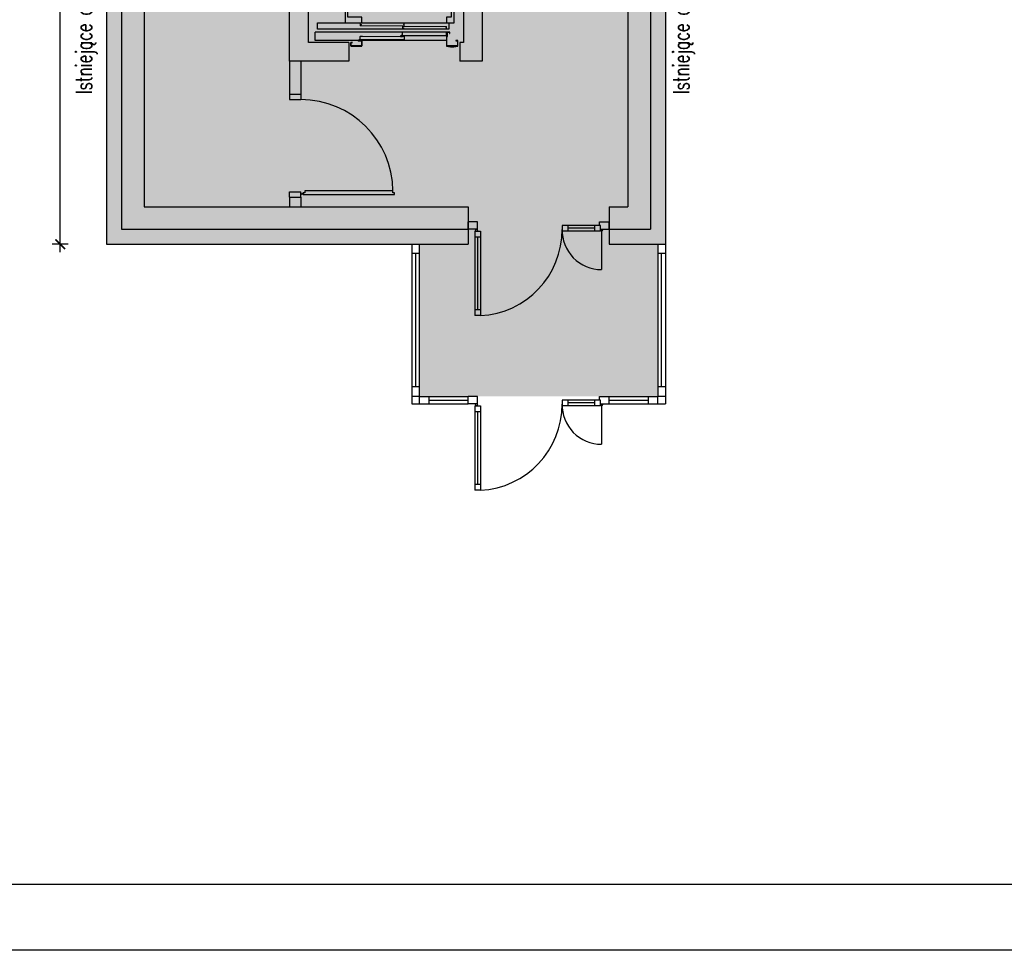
# Model space of a CAD drawing. Header units: millimetres. Extents: x 31969 to 285678, y -69766 to -1123.
# Tile 23 of 102: x 142909 to 143957, y -12023 to -11032. Entities that reach past the tile are written whole.
import ezdxf
from ezdxf.enums import TextEntityAlignment as Align
from ezdxf.lldxf.tags import DXFTag

# ---------------------------------------------------------------- set-up
doc = ezdxf.new("R2010")
doc.units = ezdxf.units.MM
for name, color, linetype in [('a-biblioteka', 251, 'Continuous'), ('a-izolacja 1', 3, 'Continuous'), ('a-opis 1', 3, 'Continuous'), ('a-opis 2', 1, 'Continuous'), ('a-stolarka drzwiowa', 3, 'Continuous'), ('a-szkło', 4, 'Continuous'), ('a-szraf', 252, 'Continuous'), ('a-wymiary', 11, 'Continuous'), ('a-ściany istniejące murowane', 6, 'Continuous')]:
    doc.layers.add(name, color=color, linetype=linetype)
doc.styles.add('MAREK', font='simplex.shx')
doc.styles.add('RS01507', font='romans.shx', dxfattribs={"width": 0.7, "height": 0.15})
tags = doc.linetypes.add('DASHED', pattern=[0.75, 0.5, -0.25]).pattern_tags.tags
tags[6:7] = [DXFTag(74, 4), DXFTag(75, 0), DXFTag(340, '0'), DXFTag(46, 1.0), DXFTag(50, 0.0), DXFTag(44, 0.0), DXFTag(45, 0.0)]
tags[4:5] = [DXFTag(74, 4), DXFTag(75, 0), DXFTag(340, '0'), DXFTag(46, 1.0), DXFTag(50, 0.0), DXFTag(44, 0.0), DXFTag(45, 0.0)]
doc.dimstyles.new('MAREK', dxfattribs={"dimscale": 0.85, "dimtxt": 17, "dimasz": 12, "dimexe": 10, "dimexo": 0.625, "dimgap": 5, "dimtad": 1, "dimdec": 1, "dimdsep": 46, "dimtxsty": 'MAREK', "dimblk1": 'ARCHTICK', "dimblk2": 'ARCHTICK', "dimsah": 1, "dimcen": 2.5, "dimdle": 10, "dimadec": 0, "dimazin": 0, "dimtfac": 1, "dimtdec": 1, "dimtmove": 1, "dimatfit": 3, "dimldrblk": 'ARCHTICK', "dimfxl": 0, "dimtolj": 1, "dimtzin": 0, "dimarcsym": 0})

# ---------------------------------------------------------------- blocks, each defined once
blk = doc.blocks.new('_ARCHTICK')
at = {"color": 0, "linetype": 'ByBlock', "const_width": 0.15}
blk.add_lwpolyline([(-0.5, -0.5), (0.5, 0.5)], dxfattribs=at)
blk = doc.blocks.new('*D46')
at = {"layer": 'a-wymiary', "color": 0, "lineweight": -2, "ltscale": 100}
for p, q in [((142951.9, -11279.6), (142951.9, -10666.6)), ((142960.4, -10675.1), (142943.4, -10675.1)), ((142960.4, -11271.1), (142943.4, -11271.1))]:
    blk.add_line(p, q, dxfattribs=at)
at = {"layer": 'DEFPOINTS', "color": 0, "ltscale": 100}
for p in [(142951.9, -10675.1), (143001.1, -10675.1), (143001.1, -11271.1)]:
    blk.add_point(p, dxfattribs=at)
at = {"layer": 'a-wymiary', "color": 0, "lineweight": -2, "ltscale": 100, "xscale": 10.2, "yscale": 10.2, "zscale": 10.2}
for p, rotation in [((142951.9, -10675.1), 90), ((142951.9, -11271.1), 270)]:
    blk.add_blockref('_ARCHTICK', p, dxfattribs=dict(at, rotation=rotation))
at = {"layer": 'a-wymiary', "color": 0, "ltscale": 100, "insert": (142940.4, -10973.1), "char_height": 14.45, "attachment_point": 5, "rotation": 90, "style": 'MAREK'}
blk.add_mtext('\\A1;596', dxfattribs=at)

msp = doc.modelspace()

# ---------------------------------------------------------------- hatches: boundary and pattern name
at = {"layer": 'a-szraf', "ltscale": 0.9}
h = msp.add_hatch(color=254, dxfattribs=at)
h.dxf.hatch_style = 1
h.paths.add_polyline_path([(143596.07, -10385.1), (143596.07, -10361.1), (143596.07, -10351.1), (143541.07, -10351.1), (143541.07, -10360.1), (143246.07, -10360.1), (143246.07, -10402.1), (143256.07, -10402.1), (143256.07, -10416.1), (143266.07, -10416.1), (143266.07, -10402.1), (143541.07, -10402.1), (143555.07, -10402.1), (143555.07, -10619.1), (142992.53, -10619.1), (142992.53, -10660.1), (143017.07, -10660.1), (143017.07, -11255.1), (143386.07, -11255.1), (143386.07, -11247.1), (143386.07, -11231.1), (143041.07, -11231.1), (143041.07, -10687.1), (143556.07, -10687.1), (143556.07, -11231.1), (143536.07, -11231.1), (143536.07, -11255.1), (143580.07, -11255.1), (143580.07, -10660.1), (143596.07, -10660.1)])
h.paths.add_polyline_path([(143611.07, -10385.1), (143596.07, -10385.1), (143596.07, -10660.1), (143580.07, -10660.1), (143580.07, -11255.1), (143536.07, -11255.1), (143536.07, -11271.1), (143596.07, -11271.1), (143596.07, -10675.1), (143611.07, -10675.1)])
h.paths.add_polyline_path([(143611.07, -10351.1), (143596.07, -10351.1), (143596.07, -10361.1), (143611.07, -10361.1)])
h.paths.add_polyline_path([(143017.07, -10660.1), (142992.53, -10660.1), (142992.53, -10675.1), (143001.07, -10675.1), (143001.07, -11271.1), (143386.07, -11271.1), (143386.07, -11255.1), (143017.07, -11255.1)])
h.paths.add_polyline_path([(143259.07, -11056.1), (143216.07, -11056.1), (143216.07, -10862.1), (143381.07, -10862.1), (143381.07, -11056.1), (143377.07, -11056.1), (143377.07, -11076.1), (143401.07, -11076.1), (143401.07, -10842.1), (143196.07, -10842.1), (143196.07, -11076.1), (143259.07, -11076.1)], flags=17)
h.paths.add_polyline_path([(143208.07, -11076.1), (143196.07, -11076.1), (143196.07, -11111.1), (143208.07, -11111.1)], flags=17)
h.paths.add_polyline_path([(143208.07, -11221.1), (143196.07, -11221.1), (143196.07, -11231.1), (143208.07, -11231.1)], flags=17)
h.paths.add_polyline_path([(142951.03, -10660.1), (142831.07, -10660.1), (142831.07, -10675.1), (142946.61, -10675.1), (142951.03, -10668.95)])
h.paths.add_polyline_path([(142951.03, -10619.1), (142921.07, -10619.1), (142921.07, -10605.1), (142921.07, -10524.1), (142879.07, -10524.1), (142879.07, -10605.1), (142831.07, -10605.1), (142831.07, -10660.1), (142951.03, -10660.1)])
h.paths.add_polyline_path([(142951.03, -10605.1), (142921.07, -10605.1), (142921.07, -10619.1), (142951.03, -10619.1)], flags=17)
h.paths.add_polyline_path([(142971.78, -10605.1), (142951.03, -10605.1), (142959.33, -10619.1), (142971.78, -10619.1)])
h.paths.add_polyline_path([(142951.03, -10605.1), (142951.03, -10619.1), (142959.33, -10619.1)], flags=17)
h.paths.add_polyline_path([(142992.53, -10605.1), (142971.78, -10605.1), (142971.78, -10619.1), (142984.23, -10619.1)])
h.paths.add_polyline_path([(142992.53, -10605.1), (142984.23, -10619.1), (142992.53, -10619.1)], flags=17)
h.paths.add_polyline_path([(142992.53, -10619.1), (142984.23, -10619.1), (142971.78, -10640.1), (142983.64, -10660.1), (142992.53, -10660.1)])
h.paths.add_polyline_path([(142959.33, -10619.1), (142951.03, -10619.1), (142951.03, -10660.1), (142957.4, -10660.1), (142971.78, -10640.1)])
h.paths.add_polyline_path([(142971.78, -10619.1), (142959.33, -10619.1), (142971.78, -10640.1)], flags=17)
h.paths.add_polyline_path([(142984.23, -10619.1), (142971.78, -10619.1), (142971.78, -10640.1)], flags=17)
h.paths.add_polyline_path([(142971.78, -10640.1), (142959.92, -10660.1), (142971.78, -10660.1)], flags=16)
h.paths.add_polyline_path([(142971.78, -10640.1), (142971.78, -10660.1), (142983.64, -10660.1)], flags=17)
h.paths.add_polyline_path([(142983.64, -10660.1), (142971.78, -10660.1), (142971.78, -10675.1), (142992.53, -10675.1)])
h.paths.add_polyline_path([(142971.78, -10660.1), (142959.92, -10660.1), (142951.03, -10675.1), (142971.78, -10675.1)])
h.paths.add_polyline_path([(142992.53, -10660.1), (142983.64, -10660.1), (142992.53, -10675.1)], flags=17)
h.paths.add_polyline_path([(142959.92, -10660.1), (142957.4, -10660.1), (142951.03, -10668.95), (142951.03, -10675.1)], flags=17)
h.paths.add_polyline_path([(142957.4, -10660.1), (142951.03, -10660.1), (142951.03, -10668.95)], flags=16)
h.paths.add_polyline_path([(142971.78, -10640.1), (142957.4, -10660.1), (142959.92, -10660.1)], flags=17)
h.paths.add_polyline_path([(142954.53, -10360.1), (142853.07, -10360.1), (142853.07, -10375.1), (142879.07, -10375.1), (142879.07, -10444.1), (142921.07, -10444.1), (142921.07, -10402.1), (142954.53, -10402.1)])
h.paths.add_polyline_path([(143127.56, -10360.1), (143036.07, -10360.1), (143036.07, -10375.1), (142989.03, -10375.1), (142989.03, -10402.1), (143127.56, -10402.1)])
h.paths.add_polyline_path([(143144.07, -10365.59), (143144.07, -10360.1), (143137.06, -10360.1), (143137.06, -10381.09)], flags=17)
h.paths.add_polyline_path([(143137.06, -10360.1), (143127.56, -10360.1), (143137.06, -10381.1), (143137.06, -10381.09)], flags=17)
h.paths.add_polyline_path([(143127.56, -10360.1), (143127.56, -10402.1), (143137.06, -10381.1)], flags=17)
h.paths.add_polyline_path([(143137.06, -10381.1), (143137.06, -10381.1), (143127.56, -10402.1), (143137.06, -10402.1)], flags=17)
h.paths.add_polyline_path([(143144.07, -10396.6), (143137.06, -10381.1), (143137.06, -10402.1), (143144.07, -10402.1)], flags=17)
h.paths.add_polyline_path([(143144.07, -10365.59), (143137.06, -10381.09), (143137.06, -10381.1), (143144.07, -10396.6)], flags=17)
h.paths.add_polyline_path([(142989.03, -10375.1), (142976.71, -10375.1), (142971.78, -10381.1), (142989.03, -10402.1)])
h.paths.add_polyline_path([(142976.71, -10375.1), (142971.78, -10375.1), (142971.78, -10381.1)], flags=17)
h.paths.add_polyline_path([(142971.78, -10375.1), (142966.85, -10375.1), (142971.78, -10381.1)], flags=17)
h.paths.add_polyline_path([(142966.85, -10375.1), (142966.07, -10375.1), (142966.07, -10374.15), (142954.53, -10360.1), (142954.53, -10402.1), (142971.78, -10381.1)])
h.paths.add_polyline_path([(142966.07, -10360.1), (142954.53, -10360.1), (142966.07, -10374.15)], flags=17)
h.paths.add_polyline_path([(142971.78, -10381.1), (142954.53, -10402.1), (142971.78, -10402.1)], flags=17)
h.paths.add_polyline_path([(142971.78, -10381.1), (142971.78, -10402.1), (142989.03, -10402.1)], flags=17)
h.paths.add_polyline_path([(142741.07, -10396.7), (142726.07, -10396.7), (142726.07, -10605.1), (142630.86, -10605.1), (142630.86, -10660.1), (142741.07, -10660.1), (142741.07, -10605.1)])
h.paths.add_polyline_path([(142741.07, -10660.1), (142630.86, -10660.1), (142630.86, -10675.1), (142741.07, -10675.1)])
h.paths.add_polyline_path([(142630.86, -10660.1), (142613.07, -10660.1), (142613.07, -10675.1), (142630.86, -10675.1)])
h.paths.add_polyline_path([(142630.86, -10605.1), (142613.07, -10605.1), (142613.07, -10660.1), (142630.86, -10660.1)])
h.paths.add_polyline_path([(142751.07, -10360.1), (142726.07, -10360.1), (142726.07, -10375.1), (142726.07, -10383.7), (142741.07, -10383.7), (142741.07, -10375.1), (142751.07, -10375.1)])
h.paths.add_polyline_path([(142741.07, -10383.7), (142733.57, -10390.2), (142741.07, -10390.2)])
h.paths.add_polyline_path([(142726.07, -10383.7), (142726.07, -10390.2), (142733.57, -10390.2)])
h.paths.add_polyline_path([(142741.07, -10383.7), (142726.07, -10383.7), (142733.57, -10390.2)])
h.paths.add_polyline_path([(142733.57, -10390.2), (142726.07, -10396.7), (142741.07, -10396.7)])
h.paths.add_polyline_path([(142733.57, -10390.2), (142726.07, -10390.2), (142726.07, -10396.7)], flags=17)
h.paths.add_polyline_path([(142741.07, -10390.2), (142733.57, -10390.2), (142741.07, -10396.7)], flags=17)
h.paths.add_polyline_path([(142523.07, -10660.1), (142376.07, -10660.1), (142376.07, -10675.1), (142523.07, -10675.1)])
h.paths.add_polyline_path([(142523.07, -10605.1), (142376.07, -10605.1), (142376.07, -10660.1), (142523.07, -10660.1)])
h.paths.add_polyline_path([(142286.07, -10605.1), (142206.07, -10605.1), (142206.07, -10388.99), (142191.07, -10388.99), (142191.07, -10605.1), (142158.07, -10605.1), (142158.07, -10660.1), (142286.07, -10660.1)])
h.paths.add_polyline_path([(142286.07, -10660.1), (142158.07, -10660.1), (142158.07, -10675.1), (142286.07, -10675.1)])
h.paths.add_polyline_path([(142068.07, -10660.1), (141971.07, -10660.1), (141971.07, -10675.1), (142068.07, -10675.1)])
h.paths.add_polyline_path([(142068.07, -10605.1), (142001.07, -10605.1), (142001.07, -10593.1), (141986.07, -10593.1), (141986.07, -10605.1), (141971.07, -10605.1), (141971.07, -10660.1), (142068.07, -10660.1)])
h.paths.add_polyline_path([(142027.07, -10456.2), (141986.07, -10456.2), (141986.07, -10503.1), (142027.07, -10503.1)])
h.paths.add_polyline_path([(142027.07, -10431.6), (142013.57, -10431.6), (141999.57, -10431.6), (141999.57, -10417.6), (142013.57, -10417.6), (142027.07, -10417.6), (142027.07, -10375.1), (142066.06, -10375.1), (142066.06, -10360.1), (141986.07, -10360.1), (141986.07, -10456.2), (142027.07, -10456.2)])
h.paths.add_polyline_path([(142027.07, -10417.6), (142013.57, -10417.6), (142013.57, -10431.6), (142027.07, -10431.6)], flags=17)
h.paths.add_polyline_path([(142085.07, -10360.1), (142066.06, -10360.1), (142085.07, -10364)], flags=17)
h.paths.add_polyline_path([(142085.07, -10364), (142066.06, -10360.1), (142066.06, -10375.1), (142085.07, -10371.19)])
h.paths.add_polyline_path([(142085.07, -10371.19), (142066.06, -10375.1), (142085.07, -10375.1)], flags=17)
h.paths.add_polyline_path([(142486.07, -10375.1), (142634.07, -10375.1), (142634.07, -10360.1), (142368.07, -10360.1), (142368.07, -10375.1), (142446.07, -10375.1), (142446.07, -10500.1), (142486.07, -10500.1)])
h.paths.add_polyline_path([(142236.07, -10360.1), (142187.07, -10360.1), (142187.07, -10375.1), (142191.07, -10375.1), (142191.07, -10375.99), (142206.07, -10375.99), (142206.07, -10375.1), (142236.07, -10375.1)])
h.paths.add_polyline_path([(142206.07, -10375.99), (142191.07, -10375.99), (142198.57, -10382.49)])
h.paths.add_polyline_path([(142191.07, -10375.99), (142191.07, -10382.49), (142198.57, -10382.49)], flags=17)
h.paths.add_polyline_path([(142206.07, -10375.99), (142198.57, -10382.49), (142206.07, -10382.49)], flags=17)
h.paths.add_polyline_path([(142206.07, -10382.49), (142198.57, -10382.49), (142206.07, -10388.99)])
h.paths.add_polyline_path([(142198.57, -10382.49), (142191.07, -10388.99), (142206.07, -10388.99)])
h.paths.add_polyline_path([(142198.57, -10382.49), (142191.07, -10382.49), (142191.07, -10388.99)])
at = {"layer": 'a-szraf', "ltscale": 30}
h = msp.add_hatch(dxfattribs=at)
h.set_pattern_fill('DOTS', color=256, scale=3)
h.set_pattern_definition([(0, (0, -3342.232), (2.38125, 4.7625), [0, -4.7625])])
h.paths.add_polyline_path([(143588.07, -11271.1), (143334.07, -11271.1), (143334.07, -11433.1), (143588.07, -11433.1)])
h.paths.add_polyline_path([(143536.07, -11231.1), (143386.07, -11231.1), (143386.07, -11271.1), (143536.07, -11271.1)])
h.paths.add_polyline_path([(143556.07, -10842.1), (143401.07, -10842.1), (143401.07, -11231.1), (143536.07, -11231.1), (143556.07, -11231.1)])
h.paths.add_polyline_path([(143377.07, -11056.1), (143259.07, -11056.1), (143259.07, -11076.1), (143377.07, -11076.1)])
h.paths.add_polyline_path([(143381.07, -10862.1), (143216.07, -10862.1), (143216.07, -11056.1), (143381.07, -11056.1)])
h.paths.add_polyline_path([(143196.07, -10842.1), (143041.07, -10842.1), (143041.07, -11076.1), (143196.07, -11076.1)])
h.paths.add_polyline_path([(143556.07, -10687.1), (143041.07, -10687.1), (143041.07, -10842.1), (143196.07, -10842.1), (143556.07, -10842.1)])
h.paths.add_polyline_path([(143208.07, -11076.1), (143208.07, -11111.1), (143196.07, -11111.1), (143196.07, -11076.1), (143041.07, -11076.1), (143041.07, -11231.1), (143401.07, -11231.1), (143401.07, -11076.1)])

# ---------------------------------------------------------------- linework, layer by layer
at = {"layer": 'a-biblioteka'}
for p, q in [((143225.57, -11042.1), (143225.57, -11035.1)), ((143225.57, -11035.1), (143365.57, -11035.1)), ((143365.57, -11035.1), (143365.57, -11042.1)), ((143366.5, -11045.1), (143223.07, -11045.1)), ((143223.07, -11054.1), (143223.07, -11045.1)), ((143365.57, -11042.1), (143225.57, -11042.1)), ((143316.24, -11048.96), (143316.24, -11045.39)), ((143362.85, -11045.39), (143362.85, -11048.96)), ((143363.07, -11054.1), (143223.07, -11054.1)), ((143271.24, -11053.46), (143271.24, -11049.89)), ((143317.85, -11053.46), (143271.24, -11053.46)), ((143362.85, -11048.96), (143316.24, -11048.96)), ((143317.85, -11049.89), (143317.85, -11053.46))]:
    msp.add_line(p, q, dxfattribs=at)
at = {"layer": 'a-biblioteka', "linetype": 'Continuous', "lineweight": 15}
for p, q in [((143318.07, -11035.6), (143271.07, -11035.6)), ((143271.07, -11035.6), (143271.07, -11037.3)), ((143271.19, -11037.18), (143271.19, -11035.72)), ((143271.19, -11035.72), (143317.95, -11035.72)), ((143271.31, -11035.77), (143317.87, -11035.77)), ((143271.31, -11037.08), (143271.31, -11035.77)), ((143317.87, -11035.77), (143317.87, -11036.73)), ((143317.95, -11035.72), (143317.95, -11038.48)), ((143318.07, -11035.6), (143318.07, -11038.6)), ((143318.07, -11038.6), (143318.07, -11035.6)), ((143271.07, -11037.3), (143272.27, -11037.3)), ((143272.27, -11037.18), (143271.19, -11037.18)), ((143272.7, -11037.08), (143271.31, -11037.08)), ((143271.31, -11037.4), (143272.7, -11037.4)), ((143271.31, -11038.38), (143271.31, -11037.4)), ((143317.87, -11038.38), (143271.31, -11038.38)), ((143272.27, -11037.3), (143272.27, -11037.18)), ((143272.7, -11037.4), (143272.7, -11037.08)), ((143317.95, -11038.48), (143315.17, -11038.48)), ((143315.17, -11038.48), (143315.17, -11038.6)), ((143315.17, -11038.6), (143318.07, -11038.6)), ((143316.07, -11040.8), (143316.07, -11039.1)), ((143316.07, -11039.1), (143363.07, -11039.1)), ((143317.27, -11040.8), (143316.07, -11040.8)), ((143316.07, -11048.98), (143316.07, -11045.22)), ((143362.95, -11039.22), (143316.19, -11039.22)), ((143316.19, -11039.22), (143316.19, -11040.68)), ((143316.19, -11040.68), (143317.27, -11040.68)), ((143316.19, -11045.1), (143318.57, -11045.1)), ((143316.19, -11045.22), (143318.57, -11045.22)), ((143316.19, -11048.98), (143316.19, -11045.22)), ((143362.85, -11045.39), (143316.24, -11045.39)), ((143316.31, -11039.27), (143316.31, -11040.58)), ((143362.87, -11039.27), (143316.31, -11039.27)), ((143316.31, -11040.58), (143317.7, -11040.58)), ((143316.31, -11040.9), (143316.31, -11041.88)), ((143317.7, -11040.9), (143316.31, -11040.9)), ((143316.31, -11041.88), (143362.87, -11041.88)), ((143317.18, -11036.73), (143317.18, -11037.22)), ((143317.87, -11036.73), (143317.18, -11036.73)), ((143317.18, -11037.22), (143317.87, -11037.22)), ((143317.27, -11040.68), (143317.27, -11040.8)), ((143317.7, -11040.58), (143317.7, -11040.9)), ((143317.87, -11037.22), (143317.87, -11038.38)), ((143318.04, -11038.6), (143318.07, -11038.6)), ((143318.57, -11045.1), (143318.57, -11045.22)), ((143360.17, -11041.98), (143362.95, -11041.98)), ((143360.17, -11042.1), (143360.17, -11041.98)), ((143363.07, -11042.1), (143360.17, -11042.1)), ((143360.57, -11045.1), (143362.95, -11045.1)), ((143360.57, -11045.22), (143360.57, -11045.1)), ((143360.57, -11045.22), (143362.95, -11045.22)), ((143362.18, -11040.23), (143362.87, -11040.23)), ((143362.18, -11040.72), (143362.18, -11040.23)), ((143362.87, -11040.72), (143362.18, -11040.72)), ((143362.87, -11040.23), (143362.87, -11039.27)), ((143362.87, -11041.88), (143362.87, -11040.72)), ((143362.95, -11041.98), (143362.95, -11039.22)), ((143362.95, -11045.22), (143362.95, -11048.98)), ((143363.07, -11042.1), (143363.04, -11042.1)), ((143363.07, -11039.1), (143363.07, -11042.1)), ((143363.07, -11042.1), (143363.07, -11039.1)), ((143363.07, -11047.18), (143363.07, -11045.22)), ((143363.07, -11045.22), (143363.07, -11048.98)), ((143273.07, -11054.1), (143261.07, -11054.1)), ((143269.17, -11054.74), (143269.17, -11053.65)), ((143269.23, -11053.56), (143270.97, -11052.55)), ((143269.27, -11054.74), (143269.27, -11053.65)), ((143269.28, -11053.64), (143271.02, -11052.64)), ((143271.07, -11054.75), (143269.28, -11054.75)), ((143271.07, -11054.85), (143269.28, -11054.85)), ((143270.97, -11051.45), (143271.07, -11051.45)), ((143270.97, -11052.54), (143270.97, -11051.45)), ((143271.07, -11053.48), (143271.07, -11049.72)), ((143271.07, -11054.75), (143271.07, -11054.85)), ((143271.19, -11049.6), (143273.57, -11049.6)), ((143271.19, -11049.72), (143273.57, -11049.72)), ((143271.19, -11053.48), (143271.19, -11049.72)), ((143317.95, -11053.48), (143271.19, -11053.48)), ((143317.95, -11053.6), (143271.19, -11053.6)), ((143317.85, -11049.89), (143271.24, -11049.89)), ((143273.57, -11049.6), (143273.57, -11049.72)), ((143314.17, -11050.24), (143314.17, -11049.15)), ((143314.23, -11049.06), (143315.97, -11048.05)), ((143314.27, -11050.24), (143314.27, -11049.15)), ((143314.28, -11049.14), (143316.02, -11048.14)), ((143316.07, -11050.25), (143314.28, -11050.25)), ((143316.07, -11050.35), (143314.28, -11050.35)), ((143315.57, -11049.6), (143317.95, -11049.6)), ((143315.57, -11049.72), (143315.57, -11049.6)), ((143315.57, -11049.72), (143317.95, -11049.72)), ((143315.97, -11046.95), (143316.07, -11046.95)), ((143315.97, -11048.04), (143315.97, -11046.95)), ((143316.07, -11050.25), (143316.07, -11050.35)), ((143362.95, -11048.98), (143316.19, -11048.98)), ((143362.95, -11049.1), (143316.19, -11049.1)), ((143317.95, -11049.72), (143317.95, -11053.48)), ((143318.07, -11051.68), (143318.07, -11049.72)), ((143318.07, -11049.72), (143318.07, -11053.48))]:
    msp.add_line(p, q, dxfattribs=at)
at = {"layer": 'a-biblioteka', "linetype": 'Continuous', "lineweight": 30, "flags": 128}
for points in [[(143273.07, -10883.1), (143255.07, -10883.1), (143255.07, -11035.1), (143273.07, -11035.1), (143273.07, -11029.1), (143258.07, -11029.1), (143258.07, -10889.1), (143273.07, -10889.1)], [(143371.07, -10883.1), (143363.07, -10883.1), (143363.07, -10889.1), (143368.07, -10889.1), (143368.07, -11029.1), (143363.07, -11029.1), (143363.07, -11035.1), (143371.07, -11035.1)]]:
    msp.add_lwpolyline(points, close=True, dxfattribs=at)
at = {"layer": 'a-biblioteka', "flags": 128}
for points in [[(143366.5, -11045.1), (143363.84, -11045.1), (143363.84, -11049.8), (143363.07, -11049.8), (143363.07, -11060.1), (143375.07, -11060.1), (143375.07, -11054.1), (143373.07, -11054.1), (143373.07, -11054.3), (143374.87, -11054.3), (143374.87, -11059.9), (143363.27, -11059.9), (143363.27, -11050), (143364.04, -11050), (143364.04, -11045.3), (143366.3, -11045.3), (143366.3, -11046.64), (143366.5, -11046.64)], [(143263.07, -11056.1), (143261.07, -11056.1), (143261.07, -11060.1), (143273.07, -11060.1), (143273.07, -11054.1), (143270.07, -11054.1), (143270.07, -11054.3), (143272.87, -11054.3), (143272.87, -11059.9), (143261.27, -11059.9), (143261.27, -11056.3), (143263.07, -11056.3)], [(143365.07, -11060.6), (143373.07, -11060.6), (143373.07, -11060.1), (143365.07, -11060.1)], [(143367.32, -11060.9), (143370.82, -11060.9), (143370.82, -11060.6), (143367.32, -11060.6)]]:
    msp.add_lwpolyline(points, close=True, dxfattribs=at)
at = {"layer": 'a-biblioteka', "linetype": 'Continuous', "lineweight": 15}
for centre, radius, start, end in [((143316.19, -11045.22), 0.121, 90, 180), ((143316.19, -11045.22), 0.001, 90, 180), ((143362.95, -11045.22), 0.121, 0, 90), ((143362.95, -11045.22), 0.001, 0, 90), ((143269.28, -11053.65), 0.11, 120.0351, 180), ((143269.28, -11054.74), 0.11, 180, 270), ((143269.28, -11053.65), 0.01, 120.0351, 180), ((143269.28, -11054.74), 0.01, 180, 270), ((143270.96, -11052.54), 0.01, 300.0351, 0), ((143270.96, -11052.54), 0.11, 300.0351, 0), ((143271.19, -11049.72), 0.121, 90, 180), ((143271.19, -11053.48), 0.121, 180, 270), ((143271.19, -11049.72), 0.001, 90, 180), ((143271.19, -11053.48), 0.001, 180, 270), ((143314.28, -11049.15), 0.11, 120.0351, 180), ((143314.28, -11050.24), 0.11, 180, 270), ((143314.28, -11049.15), 0.01, 120.0351, 180), ((143314.28, -11050.24), 0.01, 180, 270), ((143315.96, -11048.04), 0.01, 300.0351, 0), ((143315.96, -11048.04), 0.11, 300.0351, 0), ((143316.19, -11048.98), 0.121, 180, 270), ((143316.19, -11048.98), 0.001, 180, 270), ((143317.95, -11049.72), 0.121, 0, 90), ((143317.95, -11049.72), 0.001, 0, 90), ((143317.95, -11053.48), 0.121, 270, 0), ((143362.95, -11048.98), 0.121, 270, 0)]:
    msp.add_arc(centre, radius, start, end, dxfattribs=at)
at = {"layer": 'a-izolacja 1'}
for p, q in [((143017.07, -10660.1), (143017.07, -11255.1)), ((143580.07, -10660.1), (143580.07, -11255.1)), ((143017.07, -11255.1), (143386.07, -11255.1)), ((143536.07, -11255.1), (143580.07, -11255.1))]:
    msp.add_line(p, q, dxfattribs=at)
at = {"layer": 'a-opis 2', "ltscale": 2}
for points in [[(147393.33, -12023.13), (139893.33, -12023.13), (139893.33, -9053.13), (147393.33, -9053.13)], [(140143.33, -9123.13), (147323.33, -9123.13), (147323.33, -11953.13), (140143.33, -11953.13)]]:
    msp.add_lwpolyline(points, close=True, dxfattribs=at)
at = {"layer": 'a-stolarka drzwiowa', "lineweight": 25}
for p, q in [((143196.07, -11111.1), (143196.07, -11117.1)), ((143196.07, -11117.1), (143208.07, -11117.1)), ((143208.07, -11111.1), (143208.07, -11117.1)), ((143196.07, -11215.1), (143208.07, -11215.1)), ((143196.07, -11221.1), (143196.07, -11215.1)), ((143208.07, -11221.1), (143208.07, -11215.1)), ((143208.07, -11221.1), (143208.07, -11215.1))]:
    msp.add_line(p, q, dxfattribs=at)
at = {"layer": 'a-stolarka drzwiowa'}
for p, q in [((143396.07, -11247.1), (143386.07, -11247.1)), ((143386.07, -11255.1), (143386.07, -11247.1)), ((143396.07, -11255.1), (143386.07, -11255.1)), ((143396.07, -11255.1), (143396.07, -11247.1)), ((143527.07, -11251.1), (143486.07, -11251.1)), ((143486.07, -11251.1), (143486.07, -11257.1)), ((143492.07, -11251.1), (143492.07, -11257.1)), ((143521.07, -11257.1), (143521.07, -11251.1)), ((143526.07, -11247.1), (143536.07, -11247.1)), ((143526.07, -11251.1), (143526.07, -11247.1)), ((143527.07, -11257.1), (143527.07, -11251.1)), ((143527.07, -11255.1), (143536.07, -11255.1)), ((143536.07, -11255.1), (143536.07, -11247.1)), ((143393.07, -11257.1), (143399.07, -11257.1)), ((143393.07, -11257.1), (143393.07, -11347.01)), ((143393.07, -11263.1), (143399.07, -11263.1)), ((143399.07, -11257.1), (143399.07, -11347.01)), ((143527.07, -11257.1), (143486.07, -11257.1)), ((143399.07, -11341.01), (143393.07, -11341.01)), ((143399.07, -11347.01), (143393.07, -11347.01)), ((143334.07, -11433.1), (143386.07, -11433.1)), ((143396.07, -11433.1), (143386.07, -11433.1)), ((143386.07, -11441.1), (143386.07, -11433.1)), ((143396.07, -11441.1), (143396.07, -11433.1)), ((143526.07, -11433.1), (143536.07, -11433.1)), ((143526.07, -11437.1), (143526.07, -11433.1)), ((143536.07, -11433.1), (143588.07, -11433.1)), ((143536.07, -11441.1), (143536.07, -11433.1)), ((143326.07, -11441.1), (143386.07, -11441.1)), ((143396.07, -11441.1), (143386.07, -11441.1)), ((143393.07, -11443.1), (143399.07, -11443.1)), ((143393.07, -11443.1), (143393.07, -11533.01)), ((143399.07, -11443.1), (143399.07, -11533.01)), ((143527.07, -11437.1), (143486.07, -11437.1)), ((143486.07, -11437.1), (143486.07, -11443.1)), ((143527.07, -11443.1), (143486.07, -11443.1)), ((143492.07, -11437.1), (143492.07, -11443.1)), ((143521.07, -11443.1), (143521.07, -11437.1)), ((143527.07, -11443.1), (143527.07, -11437.1)), ((143527.07, -11441.1), (143536.07, -11441.1)), ((143536.07, -11441.1), (143596.07, -11441.1)), ((143393.07, -11449.1), (143399.07, -11449.1)), ((143399.07, -11527.01), (143393.07, -11527.01)), ((143399.07, -11533.01), (143393.07, -11533.01))]:
    msp.add_line(p, q, dxfattribs=at)
at = {"layer": 'a-stolarka drzwiowa', "linetype": 'DASHED', "lineweight": 25, "ltscale": 20}
for p, q in [((143528.09, -11256.1), (143528.09, -11298.12)), ((143528.09, -11442.1), (143528.09, -11484.12))]:
    msp.add_line(p, q, dxfattribs=at)
at = {"layer": 'a-stolarka drzwiowa', "ltscale": 300}
for p, q in [((143326.07, -11271.1), (143326.07, -11441.1)), ((143334.07, -11271.1), (143334.07, -11433.1)), ((143588.07, -11271.1), (143588.07, -11433.1)), ((143596.07, -11271.1), (143596.07, -11441.1)), ((143334.07, -11281.1), (143326.07, -11281.1)), ((143596.07, -11281.1), (143588.07, -11281.1)), ((143334.07, -11423.1), (143326.07, -11423.1)), ((143596.07, -11423.1), (143588.07, -11423.1)), ((143334.07, -11433.1), (143326.07, -11433.1)), ((143334.07, -11433.1), (143334.07, -11441.1)), ((143344.07, -11433.1), (143344.07, -11441.1)), ((143578.07, -11441.1), (143578.07, -11433.1)), ((143596.07, -11433.1), (143588.07, -11433.1)), ((143588.07, -11441.1), (143588.07, -11433.1))]:
    msp.add_line(p, q, dxfattribs=at)
at = {"layer": 'a-stolarka drzwiowa'}
msp.add_lwpolyline([(143306.07, -11214.04), (143212.28, -11214.04), (143212.28, -11216.5), (143210.61, -11216.5), (143210.61, -11218.17), (143307.73, -11218.17), (143307.73, -11216.5), (143306.07, -11216.5), (143306.07, -11214.04)], close=True, dxfattribs=at)
for centre, radius in [((143209.47, -11217.33), 0.798), ((143395.07, -11256.1), 1), ((143528.09, -11256.1), 1), ((143395.07, -11442.1), 1), ((143528.09, -11442.1), 1)]:
    msp.add_circle(centre, radius, dxfattribs=at)
for centre, radius, start, end in [((143208.07, -11215.1), 98, 0.61632, 90), ((143395.07, -11256.1), 91, 272.51931, 0.52078), ((143395.07, -11442.1), 91, 272.51931, 0.52078)]:
    msp.add_arc(centre, radius, start, end, dxfattribs=at)
at = {"layer": 'a-stolarka drzwiowa', "linetype": 'DASHED', "lineweight": 25, "ltscale": 20}
for centre in [(143528.09, -11256.1), (143528.09, -11442.1)]:
    msp.add_arc(centre, 42.03, 178.63657, 270, dxfattribs=at)
at = {"layer": 'a-szkło', "ltscale": 40}
for p, q in [((143521.07, -11254.1), (143492.07, -11254.1)), ((143396.07, -11263.1), (143396.07, -11341.01)), ((143521.07, -11440.1), (143492.07, -11440.1)), ((143396.07, -11449.1), (143396.07, -11527.01))]:
    msp.add_line(p, q, dxfattribs=at)
at = {"layer": 'a-szkło', "ltscale": 2}
for p, q in [((143330.07, -11281.1), (143330.07, -11423.1)), ((143592.07, -11423.1), (143592.07, -11281.1)), ((143344.07, -11437.1), (143386.07, -11437.1)), ((143536.07, -11437.1), (143578.07, -11437.1))]:
    msp.add_line(p, q, dxfattribs=at)
at = {"layer": 'a-ściany istniejące murowane'}
for p, q in [((143001.07, -10675.1), (143001.07, -11271.1)), ((143001.07, -10675.1), (143001.07, -11271.1)), ((143596.07, -10675.1), (143596.07, -11271.1)), ((143596.07, -10675.1), (143596.07, -11271.1)), ((143041.07, -10687.1), (143041.07, -11231.1)), ((143556.07, -10687.1), (143556.07, -11231.1)), ((143259.07, -11056.1), (143259.07, -11076.1)), ((143377.07, -11056.1), (143377.07, -11076.1)), ((143196.07, -11076.1), (143196.07, -11111.1)), ((143208.07, -11076.1), (143208.07, -11111.1)), ((143196.07, -11111.1), (143208.07, -11111.1)), ((143196.07, -11221.1), (143208.07, -11221.1)), ((143196.07, -11221.1), (143196.07, -11231.1)), ((143208.07, -11221.1), (143208.07, -11231.1)), ((143041.07, -11231.1), (143386.07, -11231.1)), ((143386.07, -11231.1), (143386.07, -11271.1)), ((143536.07, -11231.1), (143556.07, -11231.1)), ((143536.07, -11231.1), (143536.07, -11271.1)), ((143001.07, -11271.1), (143386.07, -11271.1)), ((143536.07, -11271.1), (143596.07, -11271.1))]:
    msp.add_line(p, q, dxfattribs=at)
for points in [[(143196.07, -10842.1), (143401.07, -10842.1), (143401.07, -11076.1), (143377.07, -11076.1)], [(143259.07, -11076.1), (143196.07, -11076.1), (143196.07, -10842.1), (143216.07, -10842.1)], [(143216.07, -10862.1), (143381.07, -10862.1), (143381.07, -11056.1), (143377.07, -11056.1)], [(143259.07, -11056.1), (143216.07, -11056.1), (143216.07, -10862.1), (143216.07, -10862.1)]]:
    msp.add_lwpolyline(points, dxfattribs=at)

# ---------------------------------------------------------------- texts
at = {"layer": 'a-opis 1', "ltscale": 40, "style": 'RS01507', "width": 0.7}
for p in [(142977.03, -11111.35), (143612.76, -11111.35)]:
    msp.add_text('Istniejące ocieplenie z weły mineralnej', height=17.1027, rotation=90, dxfattribs=at).set_placement(p, align=Align.MIDDLE_LEFT)

# ---------------------------------------------------------------- dimensions: what is measured, and where the dimension line sits
at = {"layer": 'a-wymiary', "ltscale": 100}
dim = msp.add_linear_dim(base=(142951.86, -10675.1), p1=(143001.07, -11271.1), p2=(143001.07, -10675.1), angle=90, dimstyle='MAREK', dxfattribs=at)
dim.commit()
dim.dimension.update_dxf_attribs({"geometry": '*D46', "text_midpoint": (142940.38, -10973.1)})

doc.saveas('drawing.dxf')
